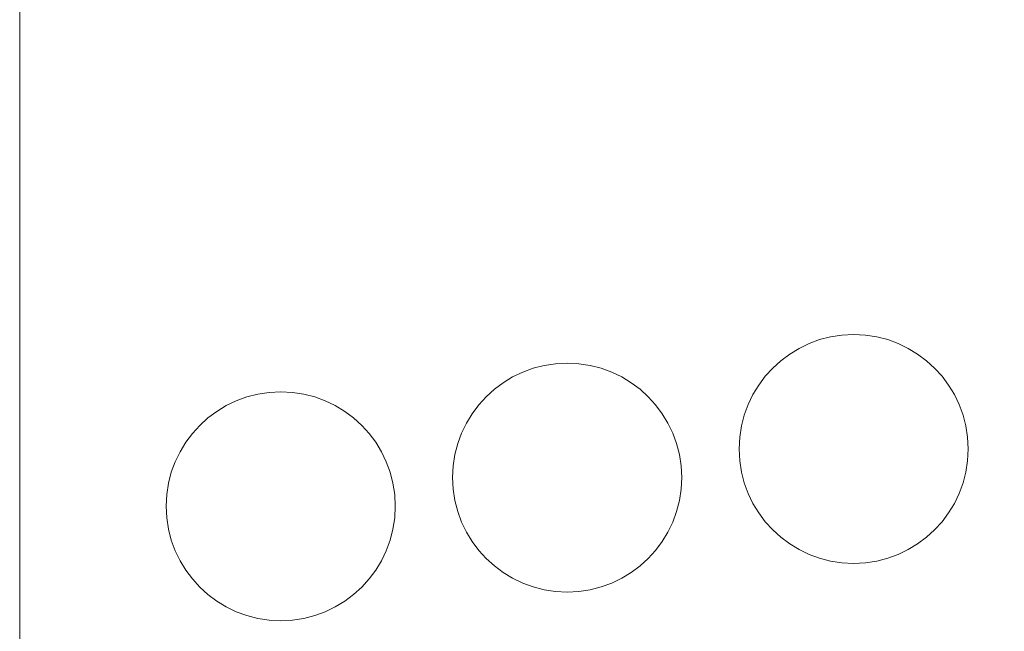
# Model space of a CAD drawing. Header units: millimetres. Extents: x 7 to 595, y -296 to -6.
# Tile 29 of 131: x 9 to 43, y -64 to -43. Entities that reach past the tile are written whole.
import ezdxf

# ---------------------------------------------------------------- set-up
doc = ezdxf.new("R2010")
doc.units = ezdxf.units.MM
doc.header["$MEASUREMENT"] = 0
doc.layers.add('Layer 1', color=7, linetype='Continuous', lineweight=0)

# ---------------------------------------------------------------- blocks, each defined once
blk = doc.blocks.new('Block_0')
at = {"layer": 'Layer 1', "color": 240, "lineweight": 0, "true_color": 0xed2224}
for points, knots in [([(13.607, -5.532), (13.607, -5.532), (161.807, -5.532), (161.807, -5.532), (164.557, -5.532), (166.807, -7.782), (166.807, -10.532), (166.807, -10.532), (166.807, -79.532), (166.807, -79.532), (166.807, -79.532), (8.607, -79.532), (8.607, -79.532), (8.607, -79.532), (8.607, -10.532), (8.607, -10.532), (8.607, -7.782), (10.857, -5.532), (13.607, -5.532)], [0, 0, 0, 0, 1, 1, 1, 2, 2, 2, 3, 3, 3, 4, 4, 4, 5, 5, 5, 6, 6, 6, 6]), ([(37.72, -61.532), (39.923, -61.532), (41.72, -59.736), (41.72, -57.532), (41.72, -55.329), (39.923, -53.532), (37.72, -53.532), (35.517, -53.532), (33.72, -55.329), (33.72, -57.532), (33.72, -59.736), (35.517, -61.532), (37.72, -61.532)], [0, 0, 0, 0, 1, 1, 1, 2, 2, 2, 3, 3, 3, 4, 4, 4, 4]), ([(27.72, -62.532), (29.923, -62.532), (31.72, -60.736), (31.72, -58.532), (31.72, -56.329), (29.923, -54.532), (27.72, -54.532), (25.517, -54.532), (23.72, -56.329), (23.72, -58.532), (23.72, -60.736), (25.517, -62.532), (27.72, -62.532)], [0, 0, 0, 0, 1, 1, 1, 2, 2, 2, 3, 3, 3, 4, 4, 4, 4]), ([(17.72, -63.532), (19.923, -63.532), (21.72, -61.736), (21.72, -59.532), (21.72, -57.329), (19.923, -55.532), (17.72, -55.532), (15.517, -55.532), (13.72, -57.329), (13.72, -59.532), (13.72, -61.736), (15.517, -63.532), (17.72, -63.532)], [0, 0, 0, 0, 1, 1, 1, 2, 2, 2, 3, 3, 3, 4, 4, 4, 4])]:
    blk.add_open_spline(points, degree=3, knots=knots, dxfattribs=at)

msp = doc.modelspace()

# ---------------------------------------------------------------- block references
at = {"layer": 'Layer 1'}
msp.add_blockref('Block_0', (0, 0), dxfattribs=at)

doc.saveas('drawing.dxf')
